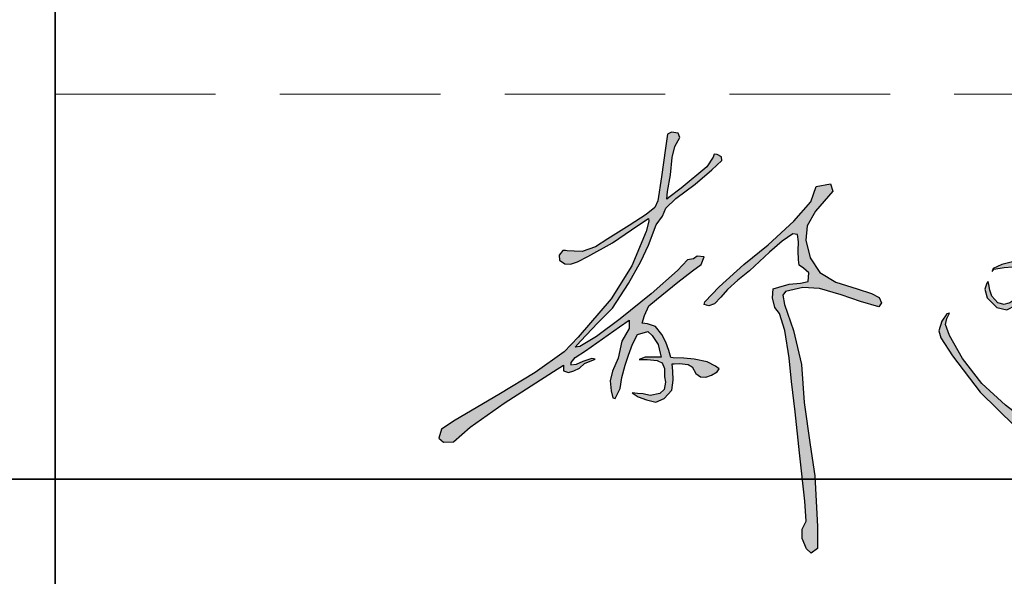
# Model space of a CAD drawing. Extents: x 1109697 to 1467097, y -139975 to 53891.
# Tile 139 of 256: x 1274142 to 1275675, y -122825 to -121957. Entities that reach past the tile are written whole.
import ezdxf

# ---------------------------------------------------------------- set-up
doc = ezdxf.new("R2010")
doc.units = 0
doc.header["$LTSCALE"] = 1000
doc.header["$MEASUREMENT"] = 0
doc.linetypes.add('DASH', pattern=[0.35, 0.25, -0.1])
doc.layers.add('PUB_TEXT', color=7, linetype='Continuous')
doc.layers.add('不打印线', color=254, linetype='DASH', lineweight=0, plot=False)
doc.layers.add('图框', color=4, linetype='Continuous', lineweight=35)

# ---------------------------------------------------------------- blocks, each defined once
blk = doc.blocks.new('A$C64787331')
h = blk.add_hatch(color=256)
h.paths.add_polyline_path([(93811.26943449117, 17581.88924832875), (94013.76943449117, 16087.88924832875), (93932.26943449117, 14255.38924832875), (93978.76943449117, 12418.88924832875), (94139.76943449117, 11338.88924832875), (95020.76943449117, 10736.88924832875), (96130.26943449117, 9785.889248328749), (95964.76943449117, 8008.389248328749), (94433.76943449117, 7677.389248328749), (92116.26943449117, 7470.889248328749), (90005.76943449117, 6891.889248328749), (88847.26943449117, 6519.889248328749), (88710.76943449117, 4702.389248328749), (89181.76943449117, 2774.389248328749), (90169.76943449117, 1504.889248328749), (91205.26943449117, -1927.610751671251), (92100.76943449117, -7478.610751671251), (92594.26943449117, -12294.61075167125), (93334.26943449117, -18446.11075167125), (94233.26943449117, -26760.61075167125), (95270.26943449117, -36552.11075167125), (95565.76943449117, -40585.61075167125), (94778.26943449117, -42208.61075167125), (94778.26943449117, -44127.11075167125), (95615.26943449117, -46242.11075167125), (96550.76943449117, -47127.61075167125), (97848.76943449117, -46177.61075167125), (97848.76943449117, -41665.61075167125), (97346.76943449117, -31437.61075167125), (96342.76943449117, -25120.61075167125), (95138.76943449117, -16497.11075167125), (94623.76943449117, -8814.110751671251), (92993.26943449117, -1892.610751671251), (91172.76943449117, 3358.389248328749), (90793.26943449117, 5223.889248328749), (91336.76943449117, 5992.889248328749), (94869.26943449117, 6807.389248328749), (98265.76943449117, 6626.389248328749), (102658.7694344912, 5314.389248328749), (106553.2694344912, 3957.389248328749), (110312.2694344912, 2916.389248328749), (110855.7694344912, 3685.889248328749), (110357.2694344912, 4771.389248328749), (108772.2694344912, 5585.889248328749), (105873.7694344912, 6535.889248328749), (101571.7694344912, 7893.389248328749), (98356.26943449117, 9838.889248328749), (96363.76943449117, 12824.88924832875), (95457.76943449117, 16444.38924832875), (95774.76943449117, 19339.88924832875), (97460.76943449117, 22325.38924832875), (100968.7694344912, 26383.38924832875), (100507.2694344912, 27859.38924832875), (97553.26943449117, 27305.88924832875), (96537.76943449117, 24169.88924832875), (93029.76943449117, 20296.38924832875), (87859.76943449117, 15500.88924832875), (82909.26943449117, 11486.38924832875), (77946.26943449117, 6931.889248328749), (75003.26943449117, 3933.889248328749), (74871.76943449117, 3372.889248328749), (75791.76943449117, 3068.889248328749), (76996.76943449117, 3495.389248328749), (78254.26943449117, 4852.389248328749), (79635.76943449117, 6436.889248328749), (81734.26943449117, 8328.389248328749), (84088.26943449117, 10220.38924832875), (88130.76943449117, 13952.38924832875), (90689.76943449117, 16201.88924832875), (92838.76943449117, 17684.38924832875)])
h.paths.add_polyline_path([(139353.2694344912, 20365.88924832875), (138145.2694344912, 19509.38924832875), (138262.2694344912, 18613.88924832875), (139548.2694344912, 17757.38924832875), (142120.2694344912, 17757.38924832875), (144185.2694344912, 18263.38924832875), (146991.2694344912, 19548.38924832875), (149874.7694344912, 21105.38924832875), (151940.2694344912, 22545.88924832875), (152291.2694344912, 22000.88924832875), (152806.7694344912, 17339.88924832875), (151993.2694344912, 16276.88924832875), (149782.2694344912, 15172.88924832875), (148677.2694344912, 14006.88924832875), (148247.2694344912, 15111.38924832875), (148369.7694344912, 16460.88924832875), (147387.2694344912, 17503.88924832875), (146404.7694344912, 16706.38924832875), (144624.2694344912, 13884.38924832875), (144255.7694344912, 12780.38924832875), (142351.7694344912, 12595.88924832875), (139332.7694344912, 12284.88924832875), (137133.2694344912, 11923.88924832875), (135205.2694344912, 11502.38924832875), (133871.3100458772, 10859.08027013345), (133608.7694344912, 10509.38924832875), (135687.2694344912, 10870.38924832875), (139061.2694344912, 11171.38924832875), (142853.9275460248, 11171.38924832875), (142594.2694344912, 10072.88924832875), (141535.2694344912, 8675.389248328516), (140022.7694344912, 6332.889248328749), (138283.2694344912, 4670.889248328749), (136151.9275899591, 3270.017729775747), (134425.7694344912, 3726.389248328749), (133215.7694344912, 5086.389248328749), (132799.7694344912, 6257.389248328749), (132456.4194493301, 8028.591154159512), (132194.7694344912, 7692.889248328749), (131778.7694344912, 6446.389248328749), (132270.2694344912, 4746.389248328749), (132799.7694344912, 4179.389248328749), (134236.7694344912, 2743.889248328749), (136241.2694344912, 2290.889248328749), (138094.2694344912, 3197.389248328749), (140211.7694344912, 4897.389248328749), (142329.2694344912, 7201.889248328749), (144220.2694344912, 9959.889248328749), (144560.7694344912, 11206.38924832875), (145763.7694344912, 10989.38924832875), (147425.2694344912, 10894.38924832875), (148184.7694344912, 8712.889248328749), (148611.7694344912, 5582.889248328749), (149100.2694344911, 3340.389248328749), (149874.7694344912, -172.1107516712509), (150649.7694344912, -2255.610751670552), (151113.2694344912, -3485.610751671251), (151902.7694344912, -4157.110751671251), (152691.7694344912, -4274.110751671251), (153598.2694344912, -3923.610751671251), (154007.2694344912, -3047.610751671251), (154608.2694344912, 274.3892483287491), (154817.7694344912, 3466.889248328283), (154974.7694344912, 7497.389248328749), (155085.2694344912, 9010.889248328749), (155718.7694344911, 9893.389248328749), (157112.2694344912, 11749.38924832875), (159846.8833074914, 13196.16359652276), (162221.7694344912, 12780.88924832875), (162583.2694344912, 10924.38924832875), (162738.2694344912, 7727.889248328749), (163603.7694344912, 4150.889248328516), (164586.7694344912, 742.3892483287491), (165164.7694344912, -1857.110751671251), (166263.7694344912, -3474.610751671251), (167073.2694344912, -3705.610751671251), (168056.2694344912, -2492.610751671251), (167882.7694344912, -1279.610751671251), (167362.2694344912, 1666.889248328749), (167246.7694344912, 5363.889248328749), (167173.1214162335, 9559.799279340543), (167532.7694344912, 10339.38924832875), (168554.2694344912, 9829.389248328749), (171661.7694344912, 8293.889248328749), (174661.2694344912, 6707.889248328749), (178321.2694344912, 5245.389248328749), (180598.2694344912, 4920.389248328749), (182712.7694344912, 5813.889248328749), (187607.7694344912, 5836.389248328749), (194066.2694344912, 3928.389248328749), (200586.7694344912, 1985.889248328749), (202988.7694344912, -185.6107516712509), (203560.7694344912, -2356.610751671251), (201272.7694344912, -6699.610751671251), (192922.2694344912, -14356.11075167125), (187203.2694344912, -18470.11075167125), (179882.2694344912, -22698.11075167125), (172103.7694344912, -25326.61075167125), (163982.2694344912, -26583.61075167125), (155059.7694344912, -26355.11075167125), (148196.2694344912, -24526.61075167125), (141676.2694344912, -21441.11075167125), (135956.7694344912, -17098.61075167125), (131152.2694344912, -12641.61075167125), (127263.2694344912, -7613.610751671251), (124632.2694344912, -2928.110751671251), (123831.2694344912, -725.6107516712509), (124234.1579520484, 1488.03284034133), (124111.7694344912, 1460.889248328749), (123045.7694344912, -53.11075167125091), (122484.7694344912, -1959.110751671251), (122886.2694344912, -3398.610751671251), (125220.2694344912, -7075.110751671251), (130851.2694344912, -14448.61075167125), (137887.2694344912, -21334.11075167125), (145641.2694344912, -26068.11075167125), (156948.2694344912, -28777.61075167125), (164893.7694344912, -28677.11075167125), (177465.2694344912, -25863.61075167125), (187723.7694344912, -20438.11075167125), (195310.7694344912, -14719.61075167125), (201229.7694344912, -9437.110751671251), (204781.2694344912, -5021.610751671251), (206123.2694344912, -2183.110751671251), (206201.7694344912, 103.3892483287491), (204262.7694344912, 1953.889248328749), (200855.7694344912, 3616.889248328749), (193909.7694344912, 5781.889248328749), (188983.2694344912, 6544.389248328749), (184940.2694344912, 6855.389248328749), (183714.7694344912, 7229.389248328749), (183885.2694344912, 8113.389248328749), (185178.7694344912, 9915.889248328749), (186347.7694344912, 11706.88924832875), (187209.7694344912, 13858.88924832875), (187161.7694344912, 15485.38924832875), (186347.7694344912, 16872.38924832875), (184049.7694344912, 18259.38924832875), (181226.9926440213, 19099.32216442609), (181512.2694344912, 20124.88924832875), (183829.2694344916, 23592.38924832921), (185451.7694344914, 26113.88924832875), (187867.7694344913, 30150.38924832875), (189505.7694344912, 32948.38924832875), (190452.2694344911, 35154.88924832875), (191055.7694344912, 36407.88924832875), (190963.2694344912, 37985.88924832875), (189429.7694344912, 38032.38924832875), (188221.7694344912, 37521.88924832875), (188500.7694344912, 35990.38924832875), (187617.7694344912, 33437.38924832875), (185620.2694344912, 29259.88924832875), (182275.2694344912, 23922.38924832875), (180091.7694344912, 20394.88924832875), (178930.2694344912, 19745.38924832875), (179301.7694344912, 18724.38924832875), (179673.2694344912, 18074.38924832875), (181531.7694344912, 18027.88924832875), (184512.7694344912, 16923.38924832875), (185387.2694344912, 15408.38924832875), (184804.2694344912, 12087.38924832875), (183871.2694344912, 10222.88924832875), (181829.7694344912, 8824.389248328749), (180546.7694344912, 7426.389248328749), (180488.2694344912, 6610.389248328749), (178097.2694344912, 7426.389248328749), (173256.7694344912, 9174.389248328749), (168357.7694344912, 11621.38924832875), (167191.2694344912, 12728.38924832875), (167132.7694344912, 14301.38924832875), (167382.9332580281, 18299.00714844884), (168474.2694344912, 19545.38924832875), (169932.2694344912, 19661.88924832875), (170632.2694344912, 20710.38924832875), (170632.2694344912, 21409.88924832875), (169740.2694344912, 21544.38924832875), (167873.6317135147, 21824.09948786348), (167811.7694344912, 23378.38924832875), (167737.7694344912, 28349.38924832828), (167737.7694344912, 32481.88924832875), (168427.2694344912, 35121.88924832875), (168771.7694344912, 38221.38924832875), (170035.7694344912, 41263.38924832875), (169633.7694344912, 42525.88924832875), (168369.7694344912, 42353.88924832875), (166990.7694344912, 40861.38924832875), (166416.2694344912, 38852.88924832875), (166301.2694344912, 36269.88924832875), (165324.7694344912, 33687.38924832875), (165037.2694344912, 30645.38924832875), (165324.7694344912, 27775.38924832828), (165609.2694344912, 24448.38924832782), (165834.7694344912, 21250.38924832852), (165789.7694344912, 19944.38924832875), (164084.2694344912, 19271.88924832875), (160631.7694344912, 18366.88924832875), (157462.7694344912, 17349.38924832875), (154143.0779214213, 16863.70285803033), (154010.2694344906, 18649.88924833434), (153781.7694344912, 21766.88924832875), (153781.7694344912, 23390.38924832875), (155129.2694344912, 25013.88924832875), (156992.2694344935, 26756.38924833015), (158750.2694344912, 28408.88924832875), (159377.2694344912, 30711.38924832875), (158657.7694344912, 32684.38924832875), (157579.7694344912, 34267.88924832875), (155677.7694344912, 35027.88924832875), (153965.7694344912, 35281.38924832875), (152316.7694344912, 35091.38924832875), (150678.2694344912, 33125.38924832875), (150478.2694344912, 31227.38924832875), (151048.7694344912, 28376.38924832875), (151623.0071405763, 25276.47891971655), (151589.2694344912, 24227.88924832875), (150118.0339601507, 22390.07668326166), (147545.7694344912, 21026.88924832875), (144403.7694344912, 19690.88924832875), (141031.5661031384, 19074.01347478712), (139689.6456281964, 20477.46305447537), (139550.2694344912, 20437.38924832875)])
h.paths.add_polyline_path([(147420.4913572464, 14154.38381797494), (147833.9196184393, 12232.30505979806), (146106.1604710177, 12486.28207732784), (145994.7034891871, 13596.94112434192)], flags=16)
h.paths.add_polyline_path([(151438.0615136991, 14916.88924832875), (152779.7694344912, 14916.88924832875), (152993.7694344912, 13455.38924832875), (153386.2694344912, 10496.88924832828), (153529.2694344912, 8393.389248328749), (153386.2694344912, 4650.889248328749), (153457.7694344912, 1513.889248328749), (153152.8808926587, -1300.735478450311), (152071.6633411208, -1569.827739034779), (151620.7694344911, -409.1107516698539), (151120.7694344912, 862.8892483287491), (150620.7694344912, 2452.389248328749), (150256.7694344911, 4042.389248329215), (149620.2694344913, 6722.389248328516), (149158.4758671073, 8566.744265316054), (149529.2694344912, 9584.389248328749), (150120.2694344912, 9084.889248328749), (150893.2694344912, 8539.389248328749), (151348.2694344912, 8948.389248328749), (151939.2694344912, 9993.389248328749), (151348.2694344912, 10810.88924832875), (149589.261277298, 12105.71469737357), (150243.4429420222, 13849.13282585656)], flags=16)
h.paths.add_polyline_path([(155930.7694344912, 15544.88924832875), (156938.7694344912, 15768.88924832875), (158795.1444038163, 16696.10174613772), (158870.7694344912, 15600.88924832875), (158170.7694344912, 14537.88924832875), (157078.7694344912, 13782.38924832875), (155986.7694344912, 12747.38924832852), (154707.1189625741, 11393.80938990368), (154502.7694344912, 13027.38924832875), (154342.0893872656, 15073.90788553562), (154950.7694344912, 15376.88924832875)], flags=16)
h.paths.add_polyline_path([(153064.2694344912, 26684.88924832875), (152655.7694344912, 27838.38924832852), (152270.7694344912, 29327.38924832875), (151938.0584131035, 32085.91638615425), (152631.7694344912, 33435.38924832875), (154432.7694344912, 34726.88924832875), (156471.7530648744, 34735.52338096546), (157440.7694344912, 33387.38924832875), (158089.7694344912, 31441.38924832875), (157921.7694344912, 29687.88924832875), (156935.7694344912, 28270.38924832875), (154843.7694344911, 26588.88924832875), (153564.4275164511, 25655.34306663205)], flags=16)
h.paths.add_polyline_path([(161942.7694344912, 16279.56104601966), (161942.7694344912, 15538.88924832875), (162162.7694344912, 15256.88924832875), (162193.7694344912, 14629.88924832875), (161660.7694344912, 14786.88924832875), (160402.2083343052, 15004.93517698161)], flags=16)
h.paths.add_polyline_path([(165632.5722342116, 18564.10694868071), (165730.2694344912, 17201.88924832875), (165589.2694344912, 15410.88924832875), (165447.3060530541, 13237.03291930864), (163479.4716530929, 14144.51891447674), (163374.7694344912, 15656.38924832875), (163207.8824836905, 17387.24533806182)], flags=16)
h.paths.add_polyline_path([(163623.2694344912, 11126.88924832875), (164243.1280048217, 12202.769724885), (165387.2937144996, 11821.38115499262), (165739.7694344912, 10709.38924832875), (165765.2694344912, 8913.389248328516), (165853.7694344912, 6180.389248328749), (165633.2694344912, 4152.889248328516), (165633.2694344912, 3535.889248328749), (165324.2694344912, 3623.889248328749), (164838.7694344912, 4857.889248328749), (164397.7694344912, 6577.389248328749), (164088.7694344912, 8560.889248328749), (163926.7694344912, 9638.889248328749)], flags=16)
h.paths.add_polyline_path([(69467.26943449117, 10247.88924832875), (64126.76943449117, 5531.889248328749), (57832.26943449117, 482.3892483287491), (53016.26943449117, -3138.110751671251), (49630.76943449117, -5139.110751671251), (48724.76943449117, -5329.610751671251), (49773.76943449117, -4091.110751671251), (53302.26943449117, -375.1107516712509), (56258.76943449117, 2625.889248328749), (59505.26943449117, 7635.889248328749), (62062.76943449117, 12117.38924832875), (63614.26943449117, 15384.38924832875), (65160.76943449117, 19545.88924832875), (66450.76943449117, 21276.38924832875), (67077.76943449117, 22933.88924832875), (69122.26943449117, 24888.88924832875), (73055.26943449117, 27801.38924832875), (76433.26943449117, 30667.38924832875), (78469.26943449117, 32562.88924832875), (78376.26943449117, 33353.38924832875), (77533.76943449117, 33782.38924832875), (76913.76943449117, 33845.88924832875), (76722.76943449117, 33265.38924832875), (75435.26943449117, 31300.38924832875), (70241.26943449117, 26995.38924832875), (67726.26943449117, 25066.38924832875), (67277.26943449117, 24707.38924832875), (67412.26943449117, 26322.38924832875), (68066.76943449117, 29704.88924832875), (68418.76943449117, 33172.88924832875), (68922.26943449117, 35434.88924832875), (69928.26943449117, 37243.88924832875), (69635.26943449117, 38130.38924832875), (68241.26943449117, 38347.88924832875), (67456.76943449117, 37912.88924832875), (67012.76943449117, 35083.88924832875), (66246.76943449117, 29291.38924832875), (65481.26943449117, 24373.38924832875), (64861.76943449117, 23052.38924832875), (63137.76943449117, 21635.88924832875), (59689.76943449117, 19416.38924832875), (55322.26943449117, 16660.38924832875), (52832.26943449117, 15091.38924832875), (50111.76943449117, 14134.38924832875), (48541.26943449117, 14210.88924832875), (46489.15335441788, 14318.70990775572), (46205.76943449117, 14323.88924832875), (45468.76943449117, 13398.38924832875), (45545.26943449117, 12349.88924832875), (46620.26943449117, 11608.38924832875), (47746.76943449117, 11531.88924832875), (49180.26943449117, 12042.88924832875), (51253.76943449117, 13117.38924832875), (56288.26943449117, 15855.88924832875), (60124.26943449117, 18533.38924832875), (62405.76943449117, 20041.88924832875), (63594.76943449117, 20812.38924832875), (63626.76943449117, 20298.88924832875), (63080.26943449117, 18179.88924832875), (60186.76943449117, 11242.38924832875), (55993.26943449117, 4506.389248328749), (49332.76943449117, -3298.110751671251), (46454.26943449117, -6255.110751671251), (40593.76943449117, -10464.61075167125), (33219.26943449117, -14870.61075167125), (24398.76943449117, -20143.11075167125), (21579.26943449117, -21948.61075167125), (21072.76943449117, -23754.61075167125), (22012.76943449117, -24549.11075167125), (24037.26943449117, -24476.61075167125), (27435.26943449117, -21515.11075167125), (34303.76943449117, -16676.11075167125), (44353.26943449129, -10247.61075167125), (46377.76943449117, -8947.610751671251), (46377.76943449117, -10103.11075167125), (47332.76943449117, -10418.61075167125), (48467.76943449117, -10099.61075167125), (49567.26943449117, -9533.110751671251), (50595.76943449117, -8611.610751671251), (52759.26943449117, -7761.110751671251), (52120.76943449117, -7584.110751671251), (50276.76943449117, -8222.110751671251), (47953.15773193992, -9173.557104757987), (47900.26943449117, -8434.610751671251), (48715.76943449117, -7371.610751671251), (50843.76943449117, -6025.110751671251), (57737.26943449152, -1161.610751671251), (59643.26943449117, 198.3892483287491), (59643.26943449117, -1524.110751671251), (58191.26943449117, -4063.110751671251), (57465.26943449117, -7508.610751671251), (56285.26943449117, -10138.11075167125), (55831.76943449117, -12132.61075167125), (56013.26943449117, -14127.11075167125), (56338.26943449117, -15566.11075167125), (56827.76943449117, -15744.11075167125), (57851.76943449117, -13698.11075167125), (58163.76943449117, -11429.61075167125), (58875.76943449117, -8939.110751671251), (59543.76943449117, -6893.110751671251), (60345.26943449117, -4669.110751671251), (61369.26943449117, -2712.110751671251), (63461.76943449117, -2089.610751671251), (64307.76943449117, -2934.610751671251), (65554.26943449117, -4758.110751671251), (66150.04316213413, -7338.309329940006), (65064.76943449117, -7293.110751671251), (62882.76943449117, -7337.610751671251), (61725.26943449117, -7827.110751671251), (63283.76943449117, -7827.110751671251), (66189.92936599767, -8079.696917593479), (66800.76943449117, -9606.110751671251), (66845.26943449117, -11341.11075167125), (67023.26943449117, -12408.11075167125), (66756.26943449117, -13876.11075167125), (65865.76943449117, -14721.11075167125), (63951.26943449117, -15121.61075167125), (62482.26943449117, -14765.61075167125), (60516.72987416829, -14687.0244889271), (61502.76943449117, -15344.11075167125), (63194.76943449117, -15966.61075167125), (65064.76943449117, -16456.11075167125), (66756.26943449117, -15744.11075167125), (68314.76943449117, -14054.11075167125), (68581.76943449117, -11963.61075167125), (68492.76943449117, -10140.11075167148), (68359.07507593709, -8669.973535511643), (69845.26943449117, -8640.110751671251), (72216.93792621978, -8868.382208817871), (73199.26943449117, -10615.11075167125), (74149.26943449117, -11285.11075167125), (75231.76943449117, -11399.11075167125), (76383.26943449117, -10988.11075167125), (77507.26943449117, -10276.11075167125), (77918.76943449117, -9673.610751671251), (77178.26943449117, -9180.610751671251), (75505.76943449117, -8304.110751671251), (72819.26943449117, -7701.610751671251), (70762.76943449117, -7537.110751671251), (68134.2186967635, -7437.599597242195), (67678.26943449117, -5967.610751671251), (67093.26943449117, -4248.610751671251), (66267.26943449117, -2735.610751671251), (64993.76943449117, -1119.610751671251), (63376.26943449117, -535.1107516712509), (62309.26943449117, -397.6107516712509), (62761.76943449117, 1117.889248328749), (63625.76943449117, 3060.389248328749), (65224.26943449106, 4398.389248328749), (69537.76943449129, 7867.889248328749), (72538.76943449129, 10182.88924832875), (74283.26943449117, 11486.38924832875), (74903.26943449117, 13010.88924832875), (73425.26943449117, 13201.38924832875), (72709.76943449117, 12629.88924832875), (71517.76943449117, 12439.38924832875)])
for points in [[(139353.2694344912, 20365.88924832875), (138145.2694344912, 19509.38924832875), (138262.2694344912, 18613.88924832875), (139548.2694344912, 17757.38924832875), (142120.2694344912, 17757.38924832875), (144185.2694344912, 18263.38924832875), (146991.2694344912, 19548.38924832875), (149874.7694344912, 21105.38924832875), (151940.2694344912, 22545.88924832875), (152291.2694344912, 22000.88924832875), (152806.7694344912, 17339.88924832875), (151993.2694344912, 16276.88924832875), (149782.2694344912, 15172.88924832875), (148677.2694344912, 14006.88924832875), (148247.2694344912, 15111.38924832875), (148369.7694344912, 16460.88924832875), (147387.2694344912, 17503.88924832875), (146404.7694344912, 16706.38924832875), (144624.2694344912, 13884.38924832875), (144255.7694344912, 12780.38924832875), (142351.7694344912, 12595.88924832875), (139332.7694344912, 12284.88924832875), (137133.2694344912, 11923.88924832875), (135205.2694344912, 11502.38924832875), (133458.2694344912, 10659.88924832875), (133247.2694344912, 10027.88924832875), (133608.7694344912, 10509.38924832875), (135687.2694344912, 10870.38924832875), (139061.2694344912, 11171.38924832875), (142435.2694344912, 11171.38924832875), (142780.7694344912, 10861.88924832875), (142594.2694344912, 10072.88924832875), (141535.2694344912, 8675.389248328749), (140022.7694344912, 6332.889248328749), (138283.2694344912, 4670.889248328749), (136846.2694344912, 3726.389248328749), (135711.7694344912, 3386.389248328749), (134425.7694344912, 3726.389248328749), (133215.7694344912, 5086.389248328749), (132799.7694344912, 6257.389248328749), (132572.7694344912, 7428.389248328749), (132459.7694344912, 8032.889248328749), (132194.7694344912, 7692.889248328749), (131778.7694344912, 6446.389248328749), (132270.2694344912, 4746.389248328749), (132799.7694344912, 4179.389248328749), (134236.7694344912, 2743.889248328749), (136241.2694344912, 2290.889248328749), (138094.2694344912, 3197.389248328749), (140211.7694344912, 4897.389248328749), (142329.2694344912, 7201.889248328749), (144220.2694344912, 9959.889248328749), (144560.7694344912, 11206.38924832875), (145763.7694344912, 10989.38924832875), (147425.2694344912, 10894.38924832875), (148184.7694344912, 8712.889248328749), (148611.7694344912, 5582.889248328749), (149100.2694344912, 3340.389248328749), (149874.7694344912, -172.1107516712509), (150649.7694344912, -2255.610751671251), (151113.2694344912, -3485.610751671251), (151902.7694344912, -4157.110751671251), (152691.7694344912, -4274.110751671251), (153598.2694344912, -3923.610751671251), (154007.2694344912, -3047.610751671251), (154608.2694344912, 274.3892483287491), (154817.7694344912, 3466.889248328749), (154974.7694344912, 7497.389248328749), (155085.2694344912, 9010.889248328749), (155718.7694344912, 9893.389248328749), (157112.2694344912, 11749.38924832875), (158867.2694344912, 12677.88924832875), (160157.2694344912, 13141.88924832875), (162221.7694344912, 12780.88924832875), (162583.2694344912, 10924.38924832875), (162738.2694344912, 7727.889248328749), (163603.7694344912, 4150.889248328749), (164586.7694344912, 742.3892483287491), (165164.7694344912, -1857.110751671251), (166263.7694344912, -3474.610751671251), (167073.2694344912, -3705.610751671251), (168056.2694344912, -2492.610751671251), (167882.7694344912, -1279.610751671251), (167362.2694344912, 1666.889248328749), (167246.7694344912, 5363.889248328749), (167192.2694344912, 8468.889248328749), (167362.7694344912, 9970.889248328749), (167532.7694344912, 10339.38924832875), (168554.2694344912, 9829.389248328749), (171661.7694344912, 8293.889248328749), (174661.2694344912, 6707.889248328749), (178321.2694344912, 5245.389248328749), (180598.2694344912, 4920.389248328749), (182712.7694344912, 5813.889248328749), (187607.7694344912, 5836.389248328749), (194066.2694344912, 3928.389248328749), (200586.7694344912, 1985.889248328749), (202988.7694344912, -185.6107516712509), (203560.7694344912, -2356.610751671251), (201272.7694344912, -6699.610751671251), (192922.2694344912, -14356.11075167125), (187203.2694344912, -18470.11075167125), (179882.2694344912, -22698.11075167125), (172103.7694344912, -25326.61075167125), (163982.2694344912, -26583.61075167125), (155059.7694344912, -26355.11075167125), (148196.2694344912, -24526.61075167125), (141676.2694344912, -21441.11075167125), (135956.7694344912, -17098.61075167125), (131152.2694344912, -12641.61075167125), (127263.2694344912, -7613.610751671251), (124632.2694344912, -2928.110751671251), (123831.2694344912, -725.6107516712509), (124055.7694344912, 507.8892483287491), (124616.7694344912, 1572.889248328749), (124111.7694344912, 1460.889248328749), (123045.7694344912, -53.11075167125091), (122484.7694344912, -1959.110751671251), (122886.2694344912, -3398.610751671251), (125220.2694344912, -7075.110751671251), (130851.2694344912, -14448.61075167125), (137887.2694344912, -21334.11075167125), (145641.2694344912, -26068.11075167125), (156948.2694344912, -28777.61075167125), (164893.7694344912, -28677.11075167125), (177465.2694344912, -25863.61075167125), (187723.7694344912, -20438.11075167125), (195310.7694344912, -14719.61075167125), (201229.7694344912, -9437.110751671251), (204781.2694344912, -5021.610751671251), (206123.2694344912, -2183.110751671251), (206201.7694344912, 103.3892483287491), (204262.7694344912, 1953.889248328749), (200855.7694344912, 3616.889248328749), (193909.7694344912, 5781.889248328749), (188983.2694344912, 6544.389248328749), (184940.2694344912, 6855.389248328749), (183714.7694344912, 7229.389248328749), (183885.2694344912, 8113.389248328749), (185178.7694344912, 9915.889248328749), (186347.7694344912, 11706.88924832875), (187209.7694344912, 13858.88924832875), (187161.7694344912, 15485.38924832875), (186347.7694344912, 16872.38924832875), (184049.7694344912, 18259.38924832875), (181799.7694344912, 18928.88924832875), (181272.7694344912, 19263.88924832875), (181512.2694344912, 20124.88924832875), (183829.2694344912, 23592.38924832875), (185451.7694344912, 26113.88924832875), (187867.7694344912, 30150.38924832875), (189505.7694344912, 32948.38924832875), (190452.2694344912, 35154.88924832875), (191055.7694344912, 36407.88924832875), (190963.2694344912, 37985.88924832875), (189429.7694344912, 38032.38924832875), (188221.7694344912, 37521.88924832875), (188500.7694344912, 35990.38924832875), (187617.7694344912, 33437.38924832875), (185620.2694344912, 29259.88924832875), (182275.2694344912, 23922.38924832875), (180091.7694344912, 20394.88924832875), (178930.2694344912, 19745.38924832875), (179301.7694344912, 18724.38924832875), (179673.2694344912, 18074.38924832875), (181531.7694344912, 18027.88924832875), (184512.7694344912, 16923.38924832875), (185387.2694344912, 15408.38924832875), (184804.2694344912, 12087.38924832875), (183871.2694344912, 10222.88924832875), (181829.7694344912, 8824.389248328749), (180546.7694344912, 7426.389248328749), (180488.2694344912, 6610.389248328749), (178097.2694344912, 7426.389248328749), (173256.7694344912, 9174.389248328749), (168357.7694344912, 11621.38924832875), (167191.2694344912, 12728.38924832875), (167132.7694344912, 14301.38924832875), (167307.7694344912, 17097.88924832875), (167657.7694344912, 18612.88924832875), (168474.2694344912, 19545.38924832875), (169932.2694344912, 19661.88924832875), (170632.2694344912, 20710.38924832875), (170632.2694344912, 21409.88924832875), (169740.2694344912, 21544.38924832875), (168595.7694344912, 21715.88924832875), (167851.7694344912, 22373.38924832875), (167811.7694344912, 23378.38924832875), (167737.7694344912, 28349.38924832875), (167737.7694344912, 32481.88924832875), (168427.2694344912, 35121.88924832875), (168771.7694344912, 38221.38924832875), (170035.7694344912, 41263.38924832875), (169633.7694344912, 42525.88924832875), (168369.7694344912, 42353.88924832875), (166990.7694344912, 40861.38924832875), (166416.2694344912, 38852.88924832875), (166301.2694344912, 36269.88924832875), (165324.7694344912, 33687.38924832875), (165037.2694344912, 30645.38924832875), (165324.7694344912, 27775.38924832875), (165609.2694344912, 24448.38924832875), (165834.7694344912, 21250.38924832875), (165789.7694344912, 19944.38924832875), (164084.2694344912, 19271.88924832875), (160631.7694344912, 18366.88924832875), (157462.7694344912, 17349.38924832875), (155142.2694344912, 17009.88924832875), (154123.7694344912, 17123.38924832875), (154010.2694344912, 18649.88924832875), (153781.7694344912, 21766.88924832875), (153781.7694344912, 23390.38924832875), (155129.2694344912, 25013.88924832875), (156992.2694344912, 26756.38924832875), (158750.2694344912, 28408.88924832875), (159377.2694344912, 30711.38924832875), (158657.7694344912, 32684.38924832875), (157579.7694344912, 34267.88924832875), (155677.7694344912, 35027.88924832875), (153965.7694344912, 35281.38924832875), (152316.7694344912, 35091.38924832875), (150678.2694344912, 33125.38924832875), (150478.2694344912, 31227.38924832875), (151048.7694344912, 28376.38924832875), (151402.7694344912, 26465.38924832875), (151620.2694344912, 25191.38924832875), (151589.2694344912, 24227.88924832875), (150842.7694344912, 23295.38924832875), (149598.7694344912, 22114.88924832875), (147545.7694344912, 21026.88924832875), (144403.7694344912, 19690.88924832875), (142195.2694344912, 19286.88924832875), (140866.2694344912, 19246.88924832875), (140408.2694344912, 19725.88924832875), (140626.2694344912, 20335.38924832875), (140103.2694344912, 20596.38924832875), (139550.2694344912, 20437.38924832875)], [(46205.76943449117, 14323.88924832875), (45468.76943449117, 13398.38924832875), (45545.26943449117, 12349.88924832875), (46620.26943449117, 11608.38924832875), (47746.76943449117, 11531.88924832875), (49180.26943449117, 12042.88924832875), (51253.76943449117, 13117.38924832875), (56288.26943449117, 15855.88924832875), (60124.26943449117, 18533.38924832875), (62405.76943449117, 20041.88924832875), (63594.76943449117, 20812.38924832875), (63626.76943449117, 20298.88924832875), (63080.26943449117, 18179.88924832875), (60186.76943449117, 11242.38924832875), (55993.26943449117, 4506.389248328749), (49332.76943449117, -3298.110751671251), (46454.26943449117, -6255.110751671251), (40593.76943449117, -10464.61075167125), (33219.26943449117, -14870.61075167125), (24398.76943449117, -20143.11075167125), (21579.26943449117, -21948.61075167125), (21072.76943449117, -23754.61075167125), (22012.76943449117, -24549.11075167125), (24037.26943449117, -24476.61075167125), (27435.26943449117, -21515.11075167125), (34303.76943449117, -16676.11075167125), (44353.26943449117, -10247.61075167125), (46377.76943449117, -8947.610751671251), (46377.76943449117, -10103.11075167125), (47332.76943449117, -10418.61075167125), (48467.76943449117, -10099.61075167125), (49567.26943449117, -9533.110751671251), (50595.76943449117, -8611.610751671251), (52759.26943449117, -7761.110751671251), (52120.76943449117, -7584.110751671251), (50276.76943449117, -8222.110751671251), (48893.26943449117, -8788.610751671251), (47935.76943449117, -8930.610751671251), (47900.26943449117, -8434.610751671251), (48715.76943449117, -7371.610751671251), (50843.76943449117, -6025.110751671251), (57737.26943449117, -1161.610751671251), (59643.26943449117, 198.3892483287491), (59643.26943449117, -1524.110751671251), (58191.26943449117, -4063.110751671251), (57465.26943449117, -7508.610751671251), (56285.26943449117, -10138.11075167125), (55831.76943449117, -12132.61075167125), (56013.26943449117, -14127.11075167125), (56338.26943449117, -15566.11075167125), (56827.76943449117, -15744.11075167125), (57851.76943449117, -13698.11075167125), (58163.76943449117, -11429.61075167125), (58875.76943449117, -8939.110751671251), (59543.76943449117, -6893.110751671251), (60345.26943449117, -4669.110751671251), (61369.26943449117, -2712.110751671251), (63461.76943449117, -2089.610751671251), (64307.76943449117, -2934.610751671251), (65554.26943449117, -4758.110751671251), (65954.76943449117, -6492.610751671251), (66133.26943449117, -7337.610751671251), (65064.76943449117, -7293.110751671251), (62882.76943449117, -7337.610751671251), (61725.26943449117, -7827.110751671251), (63283.76943449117, -7827.110751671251), (65331.76943449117, -8005.110751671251), (66355.76943449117, -8494.110751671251), (66800.76943449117, -9606.110751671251), (66845.26943449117, -11341.11075167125), (67023.26943449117, -12408.11075167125), (66756.26943449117, -13876.11075167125), (65865.76943449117, -14721.11075167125), (63951.26943449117, -15121.61075167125), (62482.26943449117, -14765.61075167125), (61369.26943449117, -14721.11075167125), (60300.76943449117, -14543.11075167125), (61502.76943449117, -15344.11075167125), (63194.76943449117, -15966.61075167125), (65064.76943449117, -16456.11075167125), (66756.26943449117, -15744.11075167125), (68314.76943449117, -14054.11075167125), (68581.76943449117, -11963.61075167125), (68492.76943449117, -10140.11075167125), (68359.26943449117, -8672.110751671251), (68775.26943449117, -8661.610751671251), (69845.26943449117, -8640.110751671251), (71658.26943449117, -8814.610751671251), (72444.26943449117, -9272.610751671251), (73199.26943449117, -10615.11075167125), (74149.26943449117, -11285.11075167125), (75231.76943449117, -11399.11075167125), (76383.26943449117, -10988.11075167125), (77507.26943449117, -10276.11075167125), (77918.76943449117, -9673.610751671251), (77178.26943449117, -9180.610751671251), (75505.76943449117, -8304.110751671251), (72819.26943449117, -7701.610751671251), (70762.76943449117, -7537.110751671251), (68596.76943449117, -7455.110751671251), (68111.26943449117, -7363.610751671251), (67678.26943449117, -5967.610751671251), (67093.26943449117, -4248.610751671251), (66267.26943449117, -2735.610751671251), (64993.76943449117, -1119.610751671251), (63376.26943449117, -535.1107516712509), (62309.26943449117, -397.6107516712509), (62761.76943449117, 1117.889248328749), (63625.76943449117, 3060.389248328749), (65224.26943449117, 4398.389248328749), (69537.76943449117, 7867.889248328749), (72538.76943449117, 10182.88924832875), (74283.26943449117, 11486.38924832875), (74903.26943449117, 13010.88924832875), (73425.26943449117, 13201.38924832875), (72709.76943449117, 12629.88924832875), (71517.76943449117, 12439.38924832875), (69467.26943449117, 10247.88924832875), (64126.76943449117, 5531.889248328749), (57832.26943449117, 482.3892483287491), (53016.26943449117, -3138.110751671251), (49630.76943449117, -5139.110751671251), (48724.76943449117, -5329.610751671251), (49773.76943449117, -4091.110751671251), (53302.26943449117, -375.1107516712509), (56258.76943449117, 2625.889248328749), (59505.26943449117, 7635.889248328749), (62062.76943449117, 12117.38924832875), (63614.26943449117, 15384.38924832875), (65160.76943449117, 19545.88924832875), (66450.76943449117, 21276.38924832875), (67077.76943449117, 22933.88924832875), (69122.26943449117, 24888.88924832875), (73055.26943449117, 27801.38924832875), (76433.26943449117, 30667.38924832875), (78469.26943449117, 32562.88924832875), (78376.26943449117, 33353.38924832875), (77533.76943449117, 33782.38924832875), (76913.76943449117, 33845.88924832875), (76722.76943449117, 33265.38924832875), (75435.26943449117, 31300.38924832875), (70241.26943449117, 26995.38924832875), (67726.26943449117, 25066.38924832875), (67277.26943449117, 24707.38924832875), (67412.26943449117, 26322.38924832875), (68066.76943449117, 29704.88924832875), (68418.76943449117, 33172.88924832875), (68922.26943449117, 35434.88924832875), (69928.26943449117, 37243.88924832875), (69635.26943449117, 38130.38924832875), (68241.26943449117, 38347.88924832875), (67456.76943449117, 37912.88924832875), (67012.76943449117, 35083.88924832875), (66246.76943449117, 29291.38924832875), (65481.26943449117, 24373.38924832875), (64861.76943449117, 23052.38924832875), (63137.76943449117, 21635.88924832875), (59689.76943449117, 19416.38924832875), (55322.26943449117, 16660.38924832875), (52832.26943449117, 15091.38924832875), (50111.76943449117, 14134.38924832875), (48541.26943449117, 14210.88924832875), (47085.26943449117, 14287.38924832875), (46780.26943449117, 14313.38924832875)], [(152174.7694344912, 32546.38924832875), (152030.2694344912, 31321.38924832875), (152270.7694344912, 29327.38924832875), (152655.7694344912, 27838.38924832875), (153064.2694344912, 26684.88924832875), (153449.2694344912, 25892.38924832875), (153593.2694344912, 25676.38924832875), (154843.7694344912, 26588.88924832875), (156935.7694344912, 28270.38924832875), (157921.7694344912, 29687.88924832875), (158089.7694344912, 31441.38924832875), (157440.7694344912, 33387.38924832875), (156767.2694344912, 34324.38924832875), (155967.7694344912, 34733.38924832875), (154432.7694344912, 34726.88924832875), (152631.7694344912, 33435.38924832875)], [(75003.26943449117, 3933.889248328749), (77946.26943449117, 6931.889248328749), (82909.26943449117, 11486.38924832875), (87859.76943449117, 15500.88924832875), (93029.76943449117, 20296.38924832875), (96537.76943449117, 24169.88924832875), (97553.26943449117, 27305.88924832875), (100507.2694344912, 27859.38924832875), (100968.7694344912, 26383.38924832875), (97460.76943449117, 22325.38924832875), (95774.76943449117, 19339.88924832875), (95457.76943449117, 16444.38924832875), (96363.76943449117, 12824.88924832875), (98356.26943449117, 9838.889248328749), (101571.7694344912, 7893.389248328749), (105873.7694344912, 6535.889248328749), (108772.2694344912, 5585.889248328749), (110357.2694344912, 4771.389248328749), (110855.7694344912, 3685.889248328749), (110312.2694344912, 2916.389248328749), (106553.2694344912, 3957.389248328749), (102658.7694344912, 5314.389248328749), (98265.76943449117, 6626.389248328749), (94869.26943449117, 6807.389248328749), (91336.76943449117, 5992.889248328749), (90793.26943449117, 5223.889248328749), (91172.76943449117, 3358.389248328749), (92993.26943449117, -1892.610751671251), (94623.76943449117, -8814.110751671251), (95138.76943449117, -16497.11075167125), (96342.76943449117, -25120.61075167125), (97346.76943449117, -31437.61075167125), (97848.76943449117, -41665.61075167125), (97848.76943449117, -46177.61075167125), (96550.76943449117, -47127.61075167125), (95615.26943449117, -46242.11075167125), (94778.26943449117, -44127.11075167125), (94778.26943449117, -42208.61075167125), (95565.76943449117, -40585.61075167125), (95270.26943449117, -36552.11075167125), (94233.26943449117, -26760.61075167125), (93334.26943449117, -18446.11075167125), (92594.26943449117, -12294.61075167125), (92100.76943449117, -7478.610751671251), (91205.26943449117, -1927.610751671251), (90169.76943449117, 1504.889248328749), (89181.76943449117, 2774.389248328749), (88710.76943449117, 4702.389248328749), (88847.26943449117, 6519.889248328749), (90005.76943449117, 6891.889248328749), (92116.26943449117, 7470.889248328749), (94433.76943449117, 7677.389248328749), (95964.76943449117, 8008.389248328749), (96130.26943449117, 9785.889248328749), (95020.76943449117, 10736.88924832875), (94139.76943449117, 11338.88924832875), (93978.76943449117, 12418.88924832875), (93932.26943449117, 14255.38924832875), (94013.76943449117, 16087.88924832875), (93811.26943449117, 17581.88924832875), (92838.76943449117, 17684.38924832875), (90689.76943449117, 16201.88924832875), (88130.76943449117, 13952.38924832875), (84088.26943449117, 10220.38924832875), (81734.26943449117, 8328.389248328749), (79635.76943449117, 6436.889248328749), (78254.26943449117, 4852.389248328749), (76996.76943449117, 3495.389248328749), (75791.76943449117, 3068.889248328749), (74871.76943449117, 3372.889248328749)], [(164851.2694344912, 18184.88924832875), (163621.2694344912, 17587.88924832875), (163269.7694344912, 16745.38924832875), (163374.7694344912, 15656.38924832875), (163445.2694344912, 14638.38924832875), (164007.7694344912, 13900.88924832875), (164921.7694344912, 13479.38924832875), (165483.7694344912, 13795.38924832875), (165589.2694344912, 15410.88924832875), (165730.2694344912, 17201.88924832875), (165659.7694344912, 18184.88924832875), (165237.7694344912, 18290.38924832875)], [(154726.7694344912, 15209.38924832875), (154390.7694344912, 14453.88924832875), (154502.7694344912, 13027.38924832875), (154670.7694344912, 11684.38924832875), (155034.7694344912, 11740.38924832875), (155986.7694344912, 12747.38924832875), (157078.7694344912, 13782.38924832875), (158170.7694344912, 14537.88924832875), (158870.7694344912, 15600.88924832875), (158814.7694344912, 16411.88924832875), (157890.7694344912, 16244.38924832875), (156938.7694344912, 15768.88924832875), (155930.7694344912, 15544.88924832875), (154950.7694344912, 15376.88924832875), (154726.7694344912, 15265.38924832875)], [(161691.7694344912, 16071.88924832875), (160782.2694344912, 15319.38924832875), (160939.2694344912, 14911.88924832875), (161660.7694344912, 14786.88924832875), (162193.7694344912, 14629.88924832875), (162162.7694344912, 15256.88924832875), (161942.7694344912, 15538.88924832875), (161942.7694344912, 16008.88924832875)], [(147077.7694344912, 14020.38924832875), (146424.2694344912, 13764.88924832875), (146026.2694344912, 13282.38924832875), (146083.2694344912, 12714.38924832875), (146680.2694344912, 12401.88924832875), (147646.2694344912, 12259.88924832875), (147589.7694344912, 12770.88924832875), (147589.7694344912, 13367.38924832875), (147504.2694344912, 13764.88924832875), (147305.2694344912, 13935.38924832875)], [(150211.2694344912, 13763.38924832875), (149802.2694344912, 12673.38924832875), (150484.2694344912, 11446.88924832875), (151348.2694344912, 10810.88924832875), (151939.2694344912, 9993.389248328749), (151348.2694344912, 8948.389248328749), (150893.2694344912, 8539.389248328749), (150120.2694344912, 9084.889248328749), (149529.2694344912, 9584.389248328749), (149347.2694344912, 9084.889248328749), (149210.7694344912, 8357.889248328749), (149620.2694344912, 6722.389248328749), (150256.7694344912, 4042.389248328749), (150620.7694344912, 2452.389248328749), (151120.7694344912, 862.8892483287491), (151620.7694344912, -409.1107516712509), (151923.7694344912, -1189.110751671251), (152347.7694344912, -1501.110751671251), (152793.7694344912, -1390.110751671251), (153239.7694344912, -498.6107516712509), (153457.7694344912, 1513.889248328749), (153386.2694344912, 4650.889248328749), (153529.2694344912, 8393.389248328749), (153386.2694344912, 10496.88924832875), (152993.7694344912, 13455.38924832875), (152779.7694344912, 14916.88924832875), (151923.2694344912, 14916.88924832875), (150959.7694344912, 14489.38924832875), (150281.7694344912, 13883.38924832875)], [(164147.2694344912, 12036.38924832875), (163623.2694344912, 11126.88924832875), (163926.7694344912, 9638.889248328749), (164088.7694344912, 8560.889248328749), (164397.7694344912, 6577.389248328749), (164838.7694344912, 4857.889248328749), (165324.2694344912, 3623.889248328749), (165633.2694344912, 3535.889248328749), (165633.2694344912, 4152.889248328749), (165853.7694344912, 6180.389248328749), (165765.2694344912, 8913.389248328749), (165739.7694344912, 10709.38924832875), (165458.7694344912, 11595.88924832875), (165025.7694344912, 11941.88924832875), (164571.2694344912, 12093.38924832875)]]:
    blk.add_lwpolyline(points, close=True)
blk = doc.blocks.new('图签01')
at = {"layer": '不打印线', "linetype": 'DASH'}
blk.add_line((1795183, 99664.53138500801), (1797883.00003872, 99664.53138500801), dxfattribs=at)
at = {"layer": '图框', "linetype": 'Continuous'}
for p, q in [((1795183, 97864.5313850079), (1795183, 103864.5313850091)), ((1793883.000038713, 99064.5313850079), (1797883.000038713, 99064.5313850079))]:
    blk.add_line(p, q, dxfattribs=at)
at = {"layer": 'PUB_TEXT', "xscale": 0.007678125, "yscale": 0.007678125, "zscale": 0.007678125}
blk.add_blockref('A$C64787331', (1795618.68061215, 99310.70738311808), dxfattribs=at)

msp = doc.modelspace()

# ---------------------------------------------------------------- block references
at = {"layer": 'PUB_TEXT'}
msp.add_blockref('图签01', (-520985.9995968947, -221737.8382944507), dxfattribs=at)

doc.saveas('drawing.dxf')
